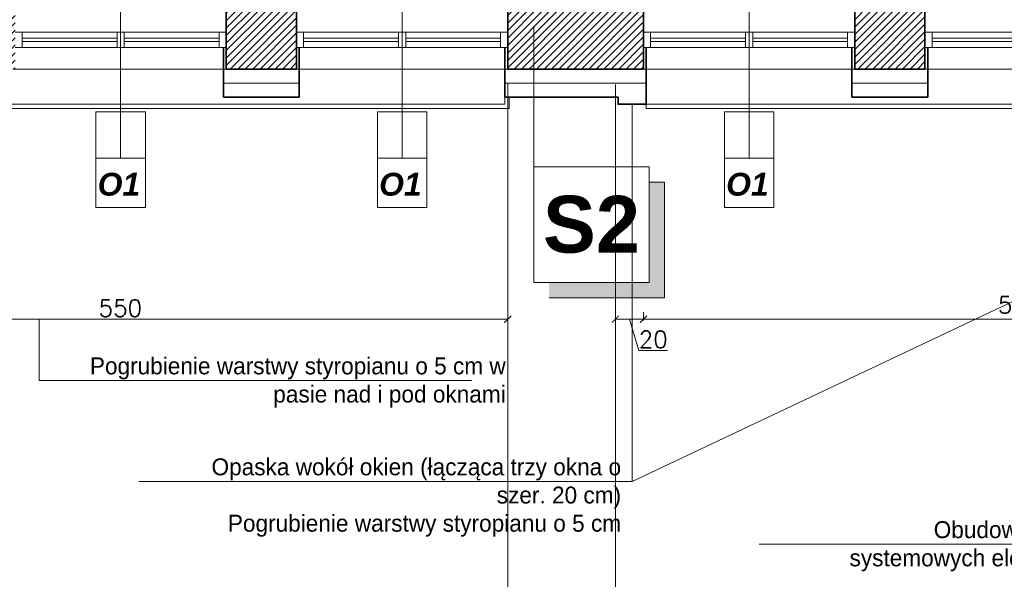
# Model space of a CAD drawing. Header units: millimetres. Extents: x -740 to 33545, y -26688 to 22494.
# Tile 83 of 256: x 9192 to 9891, y 9377 to 9775. Entities that reach past the tile are written whole.
import ezdxf
from ezdxf.lldxf.tags import DXFTag

# ---------------------------------------------------------------- set-up
doc = ezdxf.new("R2010")
doc.units = ezdxf.units.MM
doc.header["$MEASUREMENT"] = 0
doc.linetypes.add('AUSGEZOGEN', pattern=[0])
doc.linetypes.add('STRICHPUNKTX2', pattern=[2, 1, -0.5, 0, -0.5])
doc.layers.get('Defpoints').update_dxf_attribs({"color": 252})
doc.layers.add('_B___I__', color=252, linetype='AUSGEZOGEN')
for name, color, linetype, lineweight in [('A_istniejące ściany', 252, 'Continuous', 35), ('A_izolacja', 252, 'Continuous', 9), ('A_l.przerywana', 252, 'ICAD_ISO03W100', 9), ('A_linie widokowe', 252, 'Continuous', 18), ('A_okna wymieniane', 252, 'Continuous', 15), ('A_opisy', 252, 'Continuous', 15), ('l.przerywana', 252, 'ICAD_ISO03W100', 5), ('l.widokowa', 252, 'Continuous', 15), ('l.wypełnien', 252, 'Continuous', 5), ('linia opisowa', 252, 'Continuous', 9), ('wymiarowanie', 252, 'Continuous', 9)]:
    doc.layers.add(name, color=color, linetype=linetype, lineweight=lineweight)
doc.styles.add('ARIALL', font='GOTHIC.TTF', dxfattribs={"height": 40})
doc.styles.add('ROMANS', font='romans')
doc.styles.add('styl2', font='simplex.shx')
doc.linetypes.add('BATTING', pattern='A,0.00254,-2.54,[134,ltypeshp.shx,S=2.54,R=0,X=-2.54,Y=0],-5.08,[134,ltypeshp.shx,S=2.54,R=180,X=2.54,Y=0],-2.54', length=10.16254)
tags = doc.linetypes.add('ICAD_ISO03W100', pattern=[30, 12, -18]).pattern_tags.tags
tags[6:7] = [DXFTag(74, 4), DXFTag(75, 0), DXFTag(340, '0'), DXFTag(46, 1.0), DXFTag(50, 0.0), DXFTag(44, 0.0), DXFTag(45, 0.0)]
tags[4:5] = [DXFTag(74, 4), DXFTag(75, 0), DXFTag(340, '0'), DXFTag(46, 1.0), DXFTag(50, 0.0), DXFTag(44, 0.0), DXFTag(45, 0.0)]
doc.dimstyles.new('Skala 1-50', dxfattribs={"dimtxt": 12, "dimasz": 5, "dimexe": 1, "dimexo": 1, "dimgap": 1.5, "dimtad": 1, "dimdec": 1, "dimrnd": 0.5, "dimtxsty": 'styl2', "dimblk": 'ARCHTICK', "dimcen": 5, "dimadec": 0, "dimazin": 0, "dimtfac": 1, "dimtdec": 1, "dimtmove": 1, "dimatfit": 3, "dimldrblk": 'ARCHTICK', "dimfxl": 0, "dimlwd": -1, "dimlwe": -1, "dimarcsym": 0})

# ---------------------------------------------------------------- blocks, each defined once
blk = doc.blocks.new('_ArchTick')
at = {"color": 0, "linetype": 'ByBlock', "const_width": 0.15}
blk.add_lwpolyline([(-0.5, -0.5), (0.5, 0.5)], dxfattribs=at)
blk = doc.blocks.new('*D1891')
at = {"layer": 'Defpoints', "color": 0}
for p in [(8988.77, 9739.58), (9538.82, 9719.58), (9538.82, 9562.04)]:
    blk.add_point(p, dxfattribs=at)
at = {"layer": 'wymiarowanie', "color": 0}
for p, q in [((8988.77, 9567.04), (8988.77, 9561.04)), ((9538.82, 9567.04), (9538.82, 9561.04)), ((8988.77, 9562.04), (9538.82, 9562.04))]:
    blk.add_line(p, q, dxfattribs=at)
at = {"layer": 'wymiarowanie', "color": 0, "xscale": 5, "yscale": 5, "zscale": 5, "rotation": 180}
blk.add_blockref('_ArchTick', (8988.77, 9562.04), dxfattribs=at)
at = {"layer": 'wymiarowanie', "color": 0, "xscale": 5, "yscale": 5, "zscale": 5}
blk.add_blockref('_ArchTick', (9538.82, 9562.04), dxfattribs=at)
at = {"layer": 'wymiarowanie', "color": 0, "insert": (9263.8, 9569.84), "char_height": 12, "attachment_point": 5, "style": 'styl2'}
blk.add_mtext('550', dxfattribs=at)
blk = doc.blocks.new('*D1901')
at = {"layer": 'Defpoints', "color": 0}
for p in [(9615.2, 9716.08), (9635.2, 9714.58), (9635.2, 9562.04)]:
    blk.add_point(p, dxfattribs=at)
at = {"layer": 'wymiarowanie', "color": 0}
for p, q in [((9615.2, 9567.04), (9615.2, 9561.04)), ((9635.2, 9567.04), (9635.2, 9561.04)), ((9615.2, 9562.04), (9635.2, 9562.04)), ((9631.85, 9539.89), (9625.2, 9562.04)), ((9652.32, 9539.89), (9631.85, 9539.89))]:
    blk.add_line(p, q, dxfattribs=at)
at = {"layer": 'wymiarowanie', "color": 0, "xscale": 5, "yscale": 5, "zscale": 5, "rotation": 180}
blk.add_blockref('_ArchTick', (9615.2, 9562.04), dxfattribs=at)
at = {"layer": 'wymiarowanie', "color": 0, "xscale": 5, "yscale": 5, "zscale": 5}
blk.add_blockref('_ArchTick', (9635.2, 9562.04), dxfattribs=at)
at = {"layer": 'wymiarowanie', "color": 0, "insert": (9642.08, 9547.69), "char_height": 12, "attachment_point": 5, "style": 'styl2'}
blk.add_mtext('20', dxfattribs=at)
blk = doc.blocks.new('*D1902')
at = {"layer": 'Defpoints', "color": 0}
for p in [(10184.83, 9739.58), (9635.2, 9572.04), (10184.83, 9562.04)]:
    blk.add_point(p, dxfattribs=at)
at = {"layer": 'wymiarowanie', "color": 0}
for p, q in [((9635.2, 9567.04), (9635.2, 9561.04)), ((10184.83, 9567.04), (10184.83, 9561.04)), ((9635.2, 9562.04), (10184.83, 9562.04))]:
    blk.add_line(p, q, dxfattribs=at)
at = {"layer": 'wymiarowanie', "color": 0, "xscale": 5, "yscale": 5, "zscale": 5, "rotation": 180}
blk.add_blockref('_ArchTick', (9635.2, 9562.04), dxfattribs=at)
at = {"layer": 'wymiarowanie', "color": 0, "xscale": 5, "yscale": 5, "zscale": 5}
blk.add_blockref('_ArchTick', (10184.83, 9562.04), dxfattribs=at)
at = {"layer": 'wymiarowanie', "color": 0, "insert": (9910.02, 9570.39), "char_height": 12, "attachment_point": 5, "style": 'styl2'}
blk.add_mtext('549,5', dxfattribs=at)
blk = doc.blocks.new('*D2140')
at = {"layer": 'Defpoints', "color": 0}
for p in [(9189.01, 9739.58), (9339.01, 9739.58), (9339.01, 9186.8)]:
    blk.add_point(p, dxfattribs=at)
at = {"layer": 'wymiarowanie', "color": 0}
for p, q in [((9189.01, 9191.8), (9189.01, 9185.8)), ((9189.01, 9186.8), (9339.01, 9186.8)), ((9339.01, 9191.8), (9339.01, 9185.8))]:
    blk.add_line(p, q, dxfattribs=at)
at = {"layer": 'wymiarowanie', "color": 0, "xscale": 5, "yscale": 5, "zscale": 5, "rotation": 180}
blk.add_blockref('_ArchTick', (9189.01, 9186.8), dxfattribs=at)
at = {"layer": 'wymiarowanie', "color": 0, "xscale": 5, "yscale": 5, "zscale": 5}
blk.add_blockref('_ArchTick', (9339.01, 9186.8), dxfattribs=at)
at = {"layer": 'wymiarowanie', "color": 0, "insert": (9264.01, 9194.6), "char_height": 12, "attachment_point": 5, "style": 'styl2'}
blk.add_mtext('150', dxfattribs=at)
blk = doc.blocks.new('*D2141')
at = {"layer": 'Defpoints', "color": 0}
for p in [(9339.01, 9739.58), (9388.82, 9739.58), (9388.82, 9186.8)]:
    blk.add_point(p, dxfattribs=at)
at = {"layer": 'wymiarowanie', "color": 0}
for p, q in [((9339.01, 9191.8), (9339.01, 9185.8)), ((9339.01, 9186.8), (9388.82, 9186.8)), ((9388.82, 9191.8), (9388.82, 9185.8))]:
    blk.add_line(p, q, dxfattribs=at)
at = {"layer": 'wymiarowanie', "color": 0, "xscale": 5, "yscale": 5, "zscale": 5, "rotation": 180}
blk.add_blockref('_ArchTick', (9339.01, 9186.8), dxfattribs=at)
at = {"layer": 'wymiarowanie', "color": 0, "xscale": 5, "yscale": 5, "zscale": 5}
blk.add_blockref('_ArchTick', (9388.82, 9186.8), dxfattribs=at)
at = {"layer": 'wymiarowanie', "color": 0, "insert": (9363.92, 9194.6), "char_height": 12, "attachment_point": 5, "style": 'styl2'}
blk.add_mtext('50', dxfattribs=at)
blk = doc.blocks.new('*D2142')
at = {"layer": 'Defpoints', "color": 0}
for p in [(9388.82, 9739.58), (9538.82, 9729.58), (9538.82, 9186.8)]:
    blk.add_point(p, dxfattribs=at)
at = {"layer": 'wymiarowanie', "color": 0}
for p, q in [((9388.82, 9191.8), (9388.82, 9185.8)), ((9388.82, 9186.8), (9538.82, 9186.8)), ((9538.82, 9191.8), (9538.82, 9185.8))]:
    blk.add_line(p, q, dxfattribs=at)
at = {"layer": 'wymiarowanie', "color": 0, "xscale": 5, "yscale": 5, "zscale": 5, "rotation": 180}
blk.add_blockref('_ArchTick', (9388.82, 9186.8), dxfattribs=at)
at = {"layer": 'wymiarowanie', "color": 0, "xscale": 5, "yscale": 5, "zscale": 5}
blk.add_blockref('_ArchTick', (9538.82, 9186.8), dxfattribs=at)
at = {"layer": 'wymiarowanie', "color": 0, "insert": (9463.82, 9194.6), "char_height": 12, "attachment_point": 5, "style": 'styl2'}
blk.add_mtext('150', dxfattribs=at)
blk = doc.blocks.new('*D2143')
at = {"layer": 'Defpoints', "color": 0}
for p in [(9538.82, 9729.58), (9615.2, 9714.58), (9615.2, 9186.8)]:
    blk.add_point(p, dxfattribs=at)
at = {"layer": 'wymiarowanie', "color": 0}
for p, q in [((9538.82, 9191.8), (9538.82, 9185.8)), ((9538.82, 9186.8), (9615.2, 9186.8)), ((9615.2, 9191.8), (9615.2, 9185.8))]:
    blk.add_line(p, q, dxfattribs=at)
at = {"layer": 'wymiarowanie', "color": 0, "xscale": 5, "yscale": 5, "zscale": 5, "rotation": 180}
blk.add_blockref('_ArchTick', (9538.82, 9186.8), dxfattribs=at)
at = {"layer": 'wymiarowanie', "color": 0, "xscale": 5, "yscale": 5, "zscale": 5}
blk.add_blockref('_ArchTick', (9615.2, 9186.8), dxfattribs=at)
at = {"layer": 'wymiarowanie', "color": 0, "insert": (9577.01, 9195.15), "char_height": 12, "attachment_point": 5, "style": 'styl2'}
blk.add_mtext('76,5', dxfattribs=at)
blk = doc.blocks.new('*D2144')
at = {"layer": 'Defpoints', "color": 0}
for p in [(9635.2, 9739.58), (9615.2, 9714.58), (9635.2, 9186.8)]:
    blk.add_point(p, dxfattribs=at)
at = {"layer": 'wymiarowanie', "color": 0}
for p, q in [((9615.2, 9191.8), (9615.2, 9185.8)), ((9615.2, 9186.8), (9635.2, 9186.8)), ((9635.2, 9191.8), (9635.2, 9185.8)), ((9635.2, 9186.8), (9665.42, 9186.8))]:
    blk.add_line(p, q, dxfattribs=at)
at = {"layer": 'wymiarowanie', "color": 0, "xscale": 5, "yscale": 5, "zscale": 5, "rotation": 180}
blk.add_blockref('_ArchTick', (9615.2, 9186.8), dxfattribs=at)
at = {"layer": 'wymiarowanie', "color": 0, "xscale": 5, "yscale": 5, "zscale": 5}
blk.add_blockref('_ArchTick', (9635.2, 9186.8), dxfattribs=at)
at = {"layer": 'wymiarowanie', "color": 0, "insert": (9655.18, 9194.6), "char_height": 12, "attachment_point": 5, "style": 'styl2'}
blk.add_mtext('20', dxfattribs=at)
blk = doc.blocks.new('*D2145')
at = {"layer": 'Defpoints', "color": 0}
for p in [(9635.2, 9739.58), (9783.2, 9719.58), (9783.2, 9186.8)]:
    blk.add_point(p, dxfattribs=at)
at = {"layer": 'wymiarowanie', "color": 0}
for p, q in [((9635.2, 9191.8), (9635.2, 9185.8)), ((9635.2, 9186.8), (9783.2, 9186.8)), ((9783.2, 9191.8), (9783.2, 9185.8))]:
    blk.add_line(p, q, dxfattribs=at)
at = {"layer": 'wymiarowanie', "color": 0, "xscale": 5, "yscale": 5, "zscale": 5, "rotation": 180}
blk.add_blockref('_ArchTick', (9635.2, 9186.8), dxfattribs=at)
at = {"layer": 'wymiarowanie', "color": 0, "xscale": 5, "yscale": 5, "zscale": 5}
blk.add_blockref('_ArchTick', (9783.2, 9186.8), dxfattribs=at)
at = {"layer": 'wymiarowanie', "color": 0, "insert": (9709.2, 9194.6), "char_height": 12, "attachment_point": 5, "style": 'styl2'}
blk.add_mtext('148', dxfattribs=at)
blk = doc.blocks.new('*D2146')
at = {"layer": 'Defpoints', "color": 0}
for p in [(9785.2, 9739.58), (9835.02, 9739.58), (9835.02, 9186.8)]:
    blk.add_point(p, dxfattribs=at)
at = {"layer": 'wymiarowanie', "color": 0}
for p, q in [((9785.2, 9191.8), (9785.2, 9185.8)), ((9785.2, 9186.8), (9835.02, 9186.8)), ((9835.02, 9191.8), (9835.02, 9185.8))]:
    blk.add_line(p, q, dxfattribs=at)
at = {"layer": 'wymiarowanie', "color": 0, "xscale": 5, "yscale": 5, "zscale": 5, "rotation": 180}
blk.add_blockref('_ArchTick', (9785.2, 9186.8), dxfattribs=at)
at = {"layer": 'wymiarowanie', "color": 0, "xscale": 5, "yscale": 5, "zscale": 5}
blk.add_blockref('_ArchTick', (9835.02, 9186.8), dxfattribs=at)
at = {"layer": 'wymiarowanie', "color": 0, "insert": (9810.11, 9194.6), "char_height": 12, "attachment_point": 5, "style": 'styl2'}
blk.add_mtext('50', dxfattribs=at)
blk = doc.blocks.new('*D2147')
at = {"layer": 'Defpoints', "color": 0}
for p in [(9835.02, 9739.58), (9985.02, 9739.58), (9985.02, 9186.8)]:
    blk.add_point(p, dxfattribs=at)
at = {"layer": 'wymiarowanie', "color": 0}
for p, q in [((9835.02, 9191.8), (9835.02, 9185.8)), ((9835.02, 9186.8), (9985.02, 9186.8)), ((9985.02, 9191.8), (9985.02, 9185.8))]:
    blk.add_line(p, q, dxfattribs=at)
at = {"layer": 'wymiarowanie', "color": 0, "xscale": 5, "yscale": 5, "zscale": 5, "rotation": 180}
blk.add_blockref('_ArchTick', (9835.02, 9186.8), dxfattribs=at)
at = {"layer": 'wymiarowanie', "color": 0, "xscale": 5, "yscale": 5, "zscale": 5}
blk.add_blockref('_ArchTick', (9985.02, 9186.8), dxfattribs=at)
at = {"layer": 'wymiarowanie', "color": 0, "insert": (9910.02, 9194.6), "char_height": 12, "attachment_point": 5, "style": 'styl2'}
blk.add_mtext('150', dxfattribs=at)

msp = doc.modelspace()

# ---------------------------------------------------------------- hatches: boundary and pattern name
at = {"layer": 'l.wypełnien'}
h = msp.add_hatch(dxfattribs=at)
h.set_pattern_fill('ANSI31', color=256, scale=30, style=0)
h.paths.add_polyline_path([(8887.19, 10131.59), (8887.19, 9739.58), (8988.77, 9739.58), (8988.77, 9782.76), (8932.19, 9782.76), (8932.19, 10131.59), (8913.43, 10131.59), (8902.43, 10131.59)])
h.paths.add_polyline_path([(10184.83, 9782.76), (10254.19, 9782.76), (10254.19, 9762.76), (10279.59, 9762.76), (10279.59, 9782.76), (10294.77, 9782.76), (10294.77, 9739.58), (10184.83, 9739.58)])
h.paths.add_polyline_path([(9635.2, 9739.58), (9635.2, 9782.76), (9538.82, 9782.76), (9538.82, 9739.58)])
h.paths.add_polyline_path([(9189.01, 9739.58), (9189.01, 9782.76), (9138.77, 9782.76), (9138.77, 9739.58)])
h.paths.add_polyline_path([(9835.02, 9739.58), (9835.02, 9782.76), (9785.2, 9782.76), (9785.2, 9739.58)])
h.paths.add_polyline_path([(10034.83, 9739.58), (10034.83, 9782.76), (9985.02, 9782.76), (9985.02, 9739.58)])
h.paths.add_polyline_path([(9388.82, 9739.58), (9388.82, 9782.76), (9339.01, 9782.76), (9339.01, 9739.58)])
h.paths.add_polyline_path([(10301.6, 9739.58), (10314.77, 9739.58), (10314.77, 9782.76), (10294.77, 9782.76), (10294.77, 9739.58)])
h.paths.add_polyline_path([(10254.19, 9762.76), (10279.59, 9762.76), (10279.59, 9782.76), (10254.19, 9782.76)])
at = {"layer": 'linia opisowa'}
msp.add_hatch(color=256, dxfattribs=at).paths.add_polyline_path([(9650.13, 9659.19), (9639.21, 9659.19), (9639.21, 9588.18), (9568.2, 9588.18), (9568.2, 9577.26), (9650.13, 9577.26)])

# ---------------------------------------------------------------- linework, layer by layer
at = {"layer": '_B___I__', "color": 252, "linetype": 'STRICHPUNKTX2', "ltscale": 5}
msp.add_line((9576.51, 9719.58), (9597.51, 9719.58), dxfattribs=at)
at = {"layer": 'A_istniejące ściany'}
for points in [[(9339.01, 9782.76), (9339.01, 9739.58)], [(9388.82, 9739.58), (9388.82, 9782.76)], [(9538.82, 9782.76), (9538.82, 9739.58)], [(9635.2, 9739.58), (9635.2, 9782.76)], [(9785.2, 9782.76), (9785.2, 9739.58)], [(9835.02, 9739.58), (9835.02, 9782.76)], [(9339.01, 9739.58), (9388.82, 9739.58)], [(9538.82, 9739.58), (9635.2, 9739.58)], [(9785.2, 9739.58), (9835.02, 9739.58)]]:
    msp.add_lwpolyline(points, dxfattribs=at)
at = {"layer": 'A_izolacja', "lineweight": 35}
for p, q in [((9337.01, 9754.82), (9337.01, 9719.58)), ((9390.82, 9754.82), (9390.82, 9719.58)), ((9536.82, 9754.82), (9536.82, 9719.58)), ((9637.2, 9754.82), (9637.2, 9719.58)), ((9783.2, 9754.82), (9783.2, 9719.58)), ((9837.02, 9754.82), (9837.02, 9719.58))]:
    msp.add_line(p, q, dxfattribs=at)
at = {"layer": 'A_izolacja', "linetype": 'STRICHPUNKTX2', "ltscale": 5}
msp.add_line((9576.51, 9719.58), (9597.51, 9719.58), dxfattribs=at)
at = {"layer": 'A_izolacja', "linetype": 'BATTING', "ltscale": 0.1}
for points in [[(9337.01, 9729.58), (9390.82, 9729.58)], [(9536.82, 9729.58), (9637.2, 9729.58)], [(9783.2, 9729.58), (9837.02, 9729.58)]]:
    msp.add_lwpolyline(points, dxfattribs=at)
at = {"layer": 'A_izolacja', "lineweight": 35}
for points in [[(9337.01, 9719.58), (9390.82, 9719.58)], [(9536.82, 9719.58), (9617.2, 9719.58)], [(9617.2, 9719.58), (9617.2, 9717.58), (9617.2, 9714.58), (9637.2, 9714.58), (9637.2, 9719.58)], [(9783.2, 9719.58), (9837.02, 9719.58)]]:
    msp.add_lwpolyline(points, dxfattribs=at)
at = {"layer": 'A_l.przerywana', "ltscale": 0.3}
msp.add_lwpolyline([(10185.29, 9739.58), (9187.39, 9739.58)], dxfattribs=at)
at = {"layer": 'A_linie widokowe', "ltscale": 0.3}
msp.add_lwpolyline([(8987.77, 9719.58), (8987.77, 9711.58), (9539.82, 9711.58), (9539.82, 9719.58)], dxfattribs=at)
at = {"layer": 'A_okna wymieniane'}
for points in [[(9194.09, 9765.83), (9189.01, 9765.83)], [(9192.89, 9765.83), (9261.47, 9765.83)], [(9194.09, 9754.82), (9194.09, 9765.83)], [(9266.55, 9765.83), (9261.47, 9765.83)], [(9261.47, 9765.83), (9261.47, 9754.82)], [(9266.55, 9754.82), (9266.55, 9765.83)], [(9266.55, 9765.83), (9335.98, 9765.83)], [(9339.01, 9765.83), (9333.93, 9765.83)], [(9333.93, 9765.83), (9333.93, 9754.82)], [(9339.01, 9754.82), (9339.01, 9765.83)], [(9393.9, 9765.83), (9388.82, 9765.83)], [(9388.82, 9765.83), (9388.82, 9754.82)], [(9392.7, 9765.83), (9461.28, 9765.83)], [(9393.9, 9754.82), (9393.9, 9765.83)], [(9466.36, 9765.83), (9461.28, 9765.83)], [(9461.28, 9765.83), (9461.28, 9754.82)], [(9466.36, 9754.82), (9466.36, 9765.83)], [(9466.36, 9765.83), (9535.79, 9765.83)], [(9538.82, 9765.83), (9533.74, 9765.83)], [(9533.74, 9765.83), (9533.74, 9754.82)], [(9538.82, 9754.82), (9538.82, 9765.83)], [(9640.28, 9765.83), (9635.2, 9765.83)], [(9635.2, 9765.83), (9635.2, 9754.82)], [(9639.08, 9765.83), (9707.66, 9765.83)], [(9640.28, 9754.82), (9640.28, 9765.83)], [(9712.74, 9765.83), (9707.66, 9765.83)], [(9707.66, 9765.83), (9707.66, 9754.82)], [(9712.74, 9754.82), (9712.74, 9765.83)], [(9712.74, 9765.83), (9782.17, 9765.83)], [(9785.2, 9765.83), (9780.12, 9765.83)], [(9780.12, 9765.83), (9780.12, 9754.82)], [(9785.2, 9754.82), (9785.2, 9765.83)], [(9840.1, 9765.83), (9835.02, 9765.83)], [(9835.02, 9765.83), (9835.02, 9754.82)], [(9838.9, 9765.83), (9907.48, 9765.83)], [(9840.1, 9754.82), (9840.1, 9765.83)], [(9261.47, 9761.6), (9194.09, 9761.6)], [(9194.09, 9761.6), (9194.09, 9759.06)], [(9194.09, 9759.06), (9261.47, 9759.06)], [(9261.47, 9759.06), (9261.47, 9761.6)], [(9333.93, 9761.6), (9266.55, 9761.6)], [(9266.55, 9761.6), (9266.55, 9759.06)], [(9266.55, 9759.06), (9333.93, 9759.06)], [(9333.93, 9759.06), (9333.93, 9761.6)], [(9461.28, 9761.6), (9393.9, 9761.6)], [(9393.9, 9761.6), (9393.9, 9759.06)], [(9393.9, 9759.06), (9461.28, 9759.06)], [(9461.28, 9759.06), (9461.28, 9761.6)], [(9533.74, 9761.6), (9466.36, 9761.6)], [(9466.36, 9761.6), (9466.36, 9759.06)], [(9466.36, 9759.06), (9533.74, 9759.06)], [(9533.74, 9759.06), (9533.74, 9761.6)], [(9707.66, 9761.6), (9640.28, 9761.6)], [(9640.28, 9761.6), (9640.28, 9759.06)], [(9640.28, 9759.06), (9707.66, 9759.06)], [(9707.66, 9759.06), (9707.66, 9761.6)], [(9780.12, 9761.6), (9712.74, 9761.6)], [(9712.74, 9761.6), (9712.74, 9759.06)], [(9712.74, 9759.06), (9780.12, 9759.06)], [(9780.12, 9759.06), (9780.12, 9761.6)], [(9907.48, 9761.6), (9840.1, 9761.6)], [(9840.1, 9761.6), (9840.1, 9759.06)], [(9840.1, 9759.06), (9907.48, 9759.06)], [(9189.01, 9754.82), (9194.09, 9754.82)], [(9261.47, 9754.82), (9192.89, 9754.82)], [(9261.47, 9754.82), (9266.55, 9754.82)], [(9335.98, 9754.82), (9266.55, 9754.82)], [(9333.93, 9754.82), (9339.01, 9754.82)], [(9388.82, 9754.82), (9393.9, 9754.82)], [(9461.28, 9754.82), (9392.7, 9754.82)], [(9461.28, 9754.82), (9466.36, 9754.82)], [(9535.79, 9754.82), (9466.36, 9754.82)], [(9533.74, 9754.82), (9538.82, 9754.82)], [(9635.2, 9754.82), (9640.28, 9754.82)], [(9707.66, 9754.82), (9639.08, 9754.82)], [(9707.66, 9754.82), (9712.74, 9754.82)], [(9782.17, 9754.82), (9712.74, 9754.82)], [(9780.12, 9754.82), (9785.2, 9754.82)], [(9835.02, 9754.82), (9840.1, 9754.82)], [(9907.48, 9754.82), (9838.9, 9754.82)]]:
    msp.add_lwpolyline(points, dxfattribs=at)
at = {"layer": 'A_opisy'}
for p, q in [((9264.01, 9681.91), (9264.01, 9815.38)), ((9463.82, 9681.91), (9463.82, 9815.38)), ((9710.2, 9681.91), (9710.2, 9815.38))]:
    msp.add_line(p, q, dxfattribs=at)
at = {"layer": 'A_opisy', "ltscale": 0.3}
for points in [[(9246.48, 9676.43), (9246.48, 9709.3), (9264.01, 9709.3), (9264.01, 9676.43)], [(9264.01, 9676.43), (9264.01, 9709.3), (9281.54, 9709.3), (9281.54, 9676.43)], [(9446.29, 9676.43), (9446.29, 9709.3), (9463.82, 9709.3), (9463.82, 9676.43)], [(9463.82, 9676.43), (9463.82, 9709.3), (9481.35, 9709.3), (9481.35, 9676.43)], [(9692.67, 9676.43), (9692.67, 9709.3), (9710.2, 9709.3), (9710.2, 9676.43)], [(9710.2, 9676.43), (9710.2, 9709.3), (9727.73, 9709.3), (9727.73, 9676.43)], [(9281.54, 9641.37), (9281.54, 9676.43), (9246.48, 9676.43), (9246.48, 9641.37)], [(9481.35, 9641.37), (9481.35, 9676.43), (9446.29, 9676.43), (9446.29, 9641.37)], [(9727.73, 9641.37), (9727.73, 9676.43), (9692.67, 9676.43), (9692.67, 9641.37)]]:
    msp.add_lwpolyline(points, close=True, dxfattribs=at)
at = {"layer": 'l.przerywana', "ltscale": 0.3}
msp.add_line((9637.2, 9714.58), (10182.83, 9714.58), dxfattribs=at)
msp.add_lwpolyline([(8990.77, 9719.58), (8990.77, 9714.58), (9536.82, 9714.58), (9536.82, 9719.58)], dxfattribs=at)
at = {"layer": 'l.widokowa'}
msp.add_lwpolyline([(9637.2, 9714.58), (9637.2, 9711.58), (10182.83, 9711.58), (10182.83, 9714.58)], dxfattribs=at)
at = {"layer": 'linia opisowa'}
for points in [[(9557.27, 9769.19), (9557.27, 9642.81)], [(9557.27, 9588.18), (9639.21, 9588.18), (9639.21, 9670.12), (9557.27, 9670.12), (9557.27, 9588.18)], [(9568.2, 9577.26), (9650.13, 9577.26), (9650.13, 9659.19), (9639.21, 9659.19)]]:
    msp.add_lwpolyline(points, dxfattribs=at)
at = {"layer": 'wymiarowanie', "linetype": 'ICAD_ISO03W100', "ltscale": 0.2}
for p, q in [((9538.82, 9729.58), (9538.82, 9191.8)), ((9615.2, 9728.58), (9615.2, 9191.8))]:
    msp.add_line(p, q, dxfattribs=at)
at = {"layer": 'wymiarowanie'}
for p, q in [((9627.2, 9446.91), (9627.2, 9714.58)), ((9627.2, 9446.91), (10192.83, 9714.58)), ((9206.15, 9518.56), (9206.15, 9562.04)), ((9512.99, 9518.56), (9206.15, 9518.56)), ((9627.2, 9446.91), (9277, 9446.91)), ((10021.96, 9402.33), (9717.37, 9402.33))]:
    msp.add_line(p, q, dxfattribs=at)

# ---------------------------------------------------------------- texts
at = {"layer": 'A_opisy', "ltscale": 0.3, "char_height": 16.2, "width": 109.7533, "attachment_point": 9, "style": 'ARIALL'}
for insert in [(9277.87, 9649.51), (9477.69, 9649.51), (9724.07, 9649.51)]:
    msp.add_mtext('{\\fArial|b1|i1|c238|p34;O1}', dxfattribs=dict(at, insert=insert))
at = {"layer": 'linia opisowa', "insert": (9598.24, 9629.15), "char_height": 40.3278, "width": 2301.0392, "attachment_point": 5, "rotation": 359.89307}
msp.add_mtext('{\\fArial|b1|i0|c238|p34;S2}', dxfattribs=at)
at = {"layer": 'wymiarowanie', "linetype": 'Continuous', "char_height": 12, "width": 327.6277, "attachment_point": 3, "style": 'ROMANS'}
for s, insert in [('{\\fCentury Gothic|b0|i0|c238|p0;Pogrubienie warstwy styropianu o 5 cm }{\\fCentury Gothic|b0|i0|c238|p0;w pasie nad i pod oknami }', (9537.38, 9534.91)), ('{\\fCentury Gothic|b0|i0|c238|p0;Opaska wokół okien (łącząca trzy okna }{\\fCentury Gothic|b0|i0|c238|p0;o szer. 20 cm)}\\P{\\fCentury Gothic|b0|i0|c238|p0;Pogrubienie warstwy styropianu o 5 cm }', (9619.28, 9463.26)), ('{\\fCentury Gothic|b0|i0|c238|p0;Obudowa donicy wykonana z }\\P{\\fCentury Gothic|b0|i0|c238|p0;systemowych elementów betonowych}', (10049.95, 9418.68))]:
    msp.add_mtext(s, dxfattribs=dict(at, insert=insert))

# ---------------------------------------------------------------- dimensions: what is measured, and where the dimension line sits
at = {"layer": 'wymiarowanie'}
for base, p1, p2, picture, middle in [((9538.82212911, 9562.0431076), (8988.77212911, 9739.58289632), (9538.82212911, 9719.58289632), '*D1891', (9263.79712911, 9569.8431076)), ((9339.01, 9186.8), (9189.01, 9739.58), (9339.01, 9739.58), '*D2140', (9264.01, 9194.6)), ((9388.82, 9186.8), (9339.01, 9739.58), (9388.82, 9739.58), '*D2141', (9363.92, 9194.6)), ((9538.82, 9186.8), (9388.82, 9739.58), (9538.82, 9729.58), '*D2142', (9463.82, 9194.6)), ((10184.83, 9562.04), (9635.2, 9572.04), (10184.83, 9739.58), '*D1902', (9910.02, 9570.39)), ((9783.2, 9186.8), (9635.2, 9739.58), (9783.2, 9719.58), '*D2145', (9709.2, 9194.6)), ((9835.02, 9186.8), (9785.2, 9739.58), (9835.02, 9739.58), '*D2146', (9810.11, 9194.6)), ((9985.02, 9186.8), (9835.02, 9739.58), (9985.02, 9739.58), '*D2147', (9910.02, 9194.6)), ((9615.2, 9186.8), (9538.82, 9729.58), (9615.2, 9714.58), '*D2143', (9577.01, 9195.15)), ((9635.2, 9562.04), (9615.2, 9716.08), (9635.2, 9714.58), '*D1901', (9633.35, 9547.69))]:
    dim = msp.add_linear_dim(base=base, p1=p1, p2=p2, dimstyle='Skala 1-50', dxfattribs=at)
    dim.commit()
    dim.dimension.update_dxf_attribs({"geometry": picture, "text_midpoint": middle})
dim = msp.add_linear_dim(base=(9635.2, 9186.8), p1=(9615.2, 9714.58), p2=(9635.2, 9739.58), dimstyle='Skala 1-50', dxfattribs=at)
dim.commit()
dim.dimension.update_dxf_attribs({"geometry": '*D2144', "text_midpoint": (9655.18, 9186.8), "dimtype": 160})

doc.saveas('drawing.dxf')
